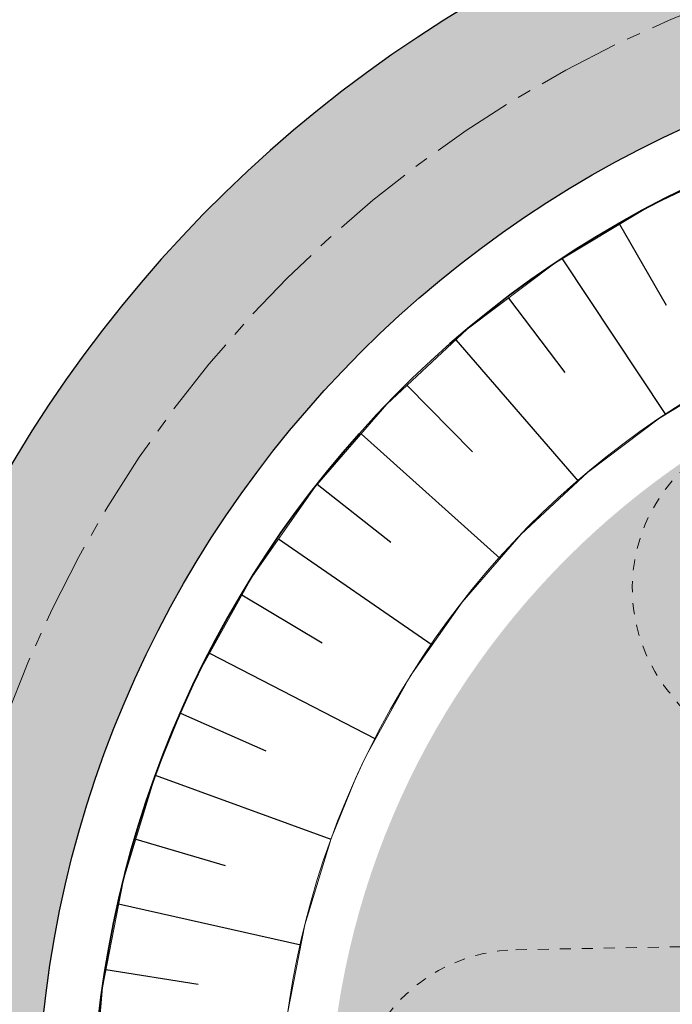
# Model space of a CAD drawing. Header units: metres. Extents: x 0 to 5465380, y 0 to 5925815.
# Tile 70 of 141: x 5463912.54 to 5463918.48, y 5925591.14 to 5925600.1. Entities that reach past the tile are written whole.
import ezdxf

# ---------------------------------------------------------------- set-up
doc = ezdxf.new("R2010")
doc.units = ezdxf.units.M
doc.linetypes.add('CENTER2', pattern=[1.125, 0.75, -0.125, 0.125, -0.125])
doc.linetypes.add('Dashed', pattern=[0.2, 0.1, -0.1])
for name, color, linetype, lineweight in [('$DR - obrzeże 8x30', 34, 'Continuous', 30), ('$DR - osie ścieżek', 7, 'CENTER2', 15), ('$DR - wyp. chodnik', 44, 'Continuous', 5), ('$DR - zał. arch.', 7, 'Continuous', 13), ('0_Nr_Pióra__237', 53, 'Continuous', 50), ('strefa_simba_Nr_Pióra__141', 7, 'Continuous', 0)]:
    doc.layers.add(name, color=color, linetype=linetype, lineweight=lineweight)
for name, color, linetype in [('$DR - wymiary', 7, 'Continuous'), ('AecObjExplode_rys 1_Vport_D5A', 7, 'Continuous'), ('AecObjExplode_rys 3_Vport_DDD', 7, 'Continuous'), ('AecObjExplode_rys 4_Vport_E22', 7, 'Continuous'), ('C-DROGI-KORYTARZE', 7, 'Continuous'), ('C-DZIALKI', 5, 'Continuous')]:
    doc.layers.add(name, color=color, linetype=linetype)
doc.styles.add('ARIAL 2', font='ARIALN.TTF')
doc.dimstyles.new('LINIOWY', dxfattribs={"dimtxt": 0.7, "dimasz": 0.3, "dimexe": 0.3, "dimexo": 0, "dimgap": 0.2, "dimtad": 1, "dimzin": 9, "dimdsep": 46, "dimtxsty": 'ARIAL 2', "dimblk": 'OBLIQUE', "dimcen": 0, "dimdle": 0.2, "dimclrd": 7, "dimclre": 7, "dimclrt": 1, "dimadec": 0, "dimazin": 0, "dimtfac": 1, "dimtofl": 0, "dimtmove": 1, "dimatfit": 3, "dimldrblk": 'OBLIQUE', "dimfxl": 0.3, "dimfxlon": 1, "dimtolj": 1, "dimtzin": 1, "dimarcsym": 0})

# ---------------------------------------------------------------- blocks, each defined once
blk = doc.blocks.new('świetlica_bezrzecze_PB_PZT oczyszczony')
at = {"layer": '0_Nr_Pióra__237', "linetype": 'Continuous'}
blk.add_hatch(color=256, dxfattribs=at).paths.add_polyline_path([(5463915.3526, 5925589.9682, 1), (5463930.1526, 5925589.9682, 1)], flags=0)
at = {"layer": 'strefa_simba_Nr_Pióra__141', "linetype": 'Dashed', "flags": 128}
for points in [[(5463919.2193, 5925593.0453, -0.03585), (5463919.0732, 5925593.2029), (5463918.4439, 5925593.9877, -0.414214), (5463918.6757, 5925596.0963), (5463919.0689, 5925596.4116, -0.414214), (5463921.1775, 5925596.1798), (5463921.8068, 5925595.395, -0.034352), (5463921.9243, 5925595.2259, -0.075777), (5463922.257, 5925594.9199), (5463923.1833, 5925593.7648, -0.414214), (5463922.9515, 5925591.6562), (5463922.4771, 5925591.2758, -0.414214), (5463920.3685, 5925591.5076), (5463919.4423, 5925592.6627, -0.074218)], [(5463917.0555, 5925591.6391), (5463919.5794, 5925591.6842, -0.414214), (5463921.106, 5925590.2113), (5463921.1194, 5925589.4614, -0.414214), (5463919.6465, 5925587.9348), (5463917.1226, 5925587.8897, -0.396062), (5463915.6006, 5925589.2691), (5463915.5826, 5925590.1125, -0.414214)]]:
    blk.add_lwpolyline(points, format="xyb", close=True, dxfattribs=at)
blk = doc.blocks.new('_OBLIQUE')
at = {"color": 0, "linetype": 'ByBlock'}
blk.add_line((-0.5, -0.5), (0.5, 0.5), dxfattribs=at)
blk = doc.blocks.new('*D24')
at = {"layer": '$DR - wymiary', "color": 7, "lineweight": -2, "transparency": 16777216}
for p, q in [((5463932.2806, 5925593.1651), (5463932.0702, 5925593.6692)), ((5463913.4759, 5925585.5854), (5463932.3703, 5925593.4694)), ((5463913.5449, 5925585.9393), (5463913.776, 5925585.3856))]:
    blk.add_line(p, q, dxfattribs=at)
at = {"layer": 'Defpoints', "color": 0, "transparency": 16777216}
for p in [(5463932.1857, 5925593.3924), (5463932.2806, 5925593.1651), (5463913.5325, 5925585.969)]:
    blk.add_point(p, dxfattribs=at)
at = {"layer": '$DR - wymiary', "color": 7, "lineweight": -2, "transparency": 16777216, "xscale": 0.3, "yscale": 0.3, "zscale": 0.3}
for p, rotation in [((5463932.1857, 5925593.3924), 22.6490007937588), ((5463913.6605, 5925585.6624), 202.6490007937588)]:
    blk.add_blockref('_OBLIQUE', p, dxfattribs=dict(at, rotation=rotation))
at = {"layer": '$DR - wymiary', "color": 1, "transparency": 16777216, "insert": (5463922.7084, 5925590.0418), "char_height": 0.7, "attachment_point": 5, "rotation": 22.649, "style": 'ARIAL 2'}
blk.add_mtext('\\A1;20.1', dxfattribs=at)
blk = doc.blocks.new('*D138')
at = {"layer": '$DR - wymiary', "color": 7, "lineweight": -2, "transparency": 16777216}
blk.add_line((5463958.7238, 5925585.3824), (5463958.7238, 5925592.1312), dxfattribs=at)
at = {"layer": 'Defpoints', "color": 0, "transparency": 16777216}
for p in [(5463958.7238, 5925587.769), (5463958.7238, 5925585.3824), (0, 0)]:
    blk.add_point(p, dxfattribs=at)
at = {"layer": '$DR - wymiary', "color": 1, "transparency": 16777216, "insert": (5463958.1664, 5925590.0501), "char_height": 0.7, "attachment_point": 5, "rotation": 90, "style": 'ARIAL 2'}
blk.add_mtext('\\A1;5463958.72', dxfattribs=at)
blk = doc.blocks.new('AecObjExplode_rys 1_Vport_D5A')
at = {"layer": 'C-DROGI-KORYTARZE', "color": 92, "linetype": 'Continuous', "lineweight": 9}
for p, q in [((5463918.2677, 5925598.3996), (5463919.083, 5925598.785)), ((5463917.411, 5925597.8846), (5463918.2677, 5925598.3996)), ((5463916.6128, 5925597.283), (5463917.411, 5925597.8846)), ((5463915.8819, 5925596.6012), (5463916.6128, 5925597.283)), ((5463918.3618, 5925596.4754), (5463919.066, 5925596.8987)), ((5463915.2262, 5925595.8467), (5463915.8819, 5925596.6012)), ((5463917.7057, 5925595.9809), (5463918.3618, 5925596.4754)), ((5463917.1049, 5925595.4204), (5463917.7057, 5925595.9809)), ((5463914.653, 5925595.0278), (5463915.2262, 5925595.8467)), ((5463916.566, 5925594.8003), (5463917.1049, 5925595.4204)), ((5463914.1686, 5925594.1536), (5463914.653, 5925595.0278)), ((5463916.0948, 5925594.1272), (5463916.566, 5925594.8003)), ((5463914.1176, 5925594.0474), (5463914.1686, 5925594.1536)), ((5463915.6966, 5925593.4085), (5463916.0948, 5925594.1272)), ((5463914.0481, 5925593.8968), (5463914.1176, 5925594.0474)), ((5463913.7781, 5925593.2334), (5463914.0481, 5925593.8968)), ((5463915.6547, 5925593.3212), (5463915.6966, 5925593.4085)), ((5463915.5976, 5925593.1975), (5463915.6547, 5925593.3212)), ((5463913.486, 5925592.2775), (5463913.7781, 5925593.2334)), ((5463915.3757, 5925592.6522), (5463915.5976, 5925593.1975)), ((5463915.1355, 5925591.8664), (5463915.3757, 5925592.6522)), ((5463913.2954, 5925591.2963), (5463913.486, 5925592.2775)), ((5463914.9789, 5925591.0599), (5463915.1355, 5925591.8664)), ((5463913.2084, 5925590.3006), (5463913.2954, 5925591.2963))]:
    blk.add_line(p, q, dxfattribs=at)
at = {"layer": 'C-DROGI-KORYTARZE', "color": 54, "linetype": 'Continuous', "lineweight": -3}
for p, q in [((5463917.9986, 5925598.2378, 44.529), (5463918.4217, 5925597.5018, 44.5145)), ((5463917.4773, 5925597.9245, 44.5499), (5463918.4163, 5925596.5082, 44.5)), ((5463916.987, 5925597.565, 44.5705), (5463917.5002, 5925596.8889, 44.5352)), ((5463916.5107, 5925597.1877, 44.591), (5463917.6218, 5925595.9025, 44.5)), ((5463916.0659, 5925596.7728, 44.6112), (5463916.661, 5925596.1671, 44.5556)), ((5463915.6479, 5925596.3319, 44.6312), (5463916.9126, 5925595.1991, 44.5)), ((5463915.2489, 5925595.8728, 44.6512), (5463915.9168, 5925595.3472, 44.5756)), ((5463914.8972, 5925595.3767, 44.6708), (5463916.2956, 5925594.4139, 44.5)), ((5463914.5646, 5925594.8683, 44.6902), (5463915.2934, 5925594.4321, 44.5951)), ((5463914.2698, 5925594.3362, 44.7095), (5463915.7798, 5925593.5587, 44.5)), ((5463914.0044, 5925593.7895, 44.7285), (5463914.783, 5925593.4494, 44.6142)), ((5463913.7758, 5925593.2259, 44.7467), (5463915.3738, 5925592.646, 44.5)), ((5463913.598, 5925592.6441, 44.7629), (5463914.4128, 5925592.406, 44.6314)), ((5463913.4431, 5925592.0567, 44.7782), (5463915.1003, 5925591.6849, 44.5)), ((5463913.3271, 5925591.4596, 44.7921), (5463914.166, 5925591.3269, 44.6461))]:
    blk.add_line(p, q, dxfattribs=at)
at = {"layer": 'C-DZIALKI', "color": 7, "linetype": 'Continuous', "lineweight": 35}
blk.add_arc((5463922.7526, 5925589.9682), 9.55, 293.19706, 291.99712, dxfattribs=at)
at = {"layer": 'C-DZIALKI', "color": 92, "linetype": 'Continuous', "lineweight": 9}
blk.add_arc((5463922.7526, 5925589.9682), 7.85, 293.32699, 291.86718, dxfattribs=at)
blk = doc.blocks.new('AecObjExplode_rys 4_Vport_E22')
at = {"layer": 'C-DROGI-KORYTARZE', "color": 92, "linetype": 'Continuous', "lineweight": 9}
for p, q in [((5463918.2677, 5925598.3996), (5463919.083, 5925598.785)), ((5463917.411, 5925597.8846), (5463918.2677, 5925598.3996)), ((5463916.6128, 5925597.283), (5463917.411, 5925597.8846)), ((5463915.8819, 5925596.6012), (5463916.6128, 5925597.283)), ((5463918.3618, 5925596.4754), (5463919.066, 5925596.8987)), ((5463915.2262, 5925595.8467), (5463915.8819, 5925596.6012)), ((5463917.7057, 5925595.9809), (5463918.3618, 5925596.4754)), ((5463917.1049, 5925595.4204), (5463917.7057, 5925595.9809)), ((5463914.653, 5925595.0278), (5463915.2262, 5925595.8467)), ((5463916.566, 5925594.8003), (5463917.1049, 5925595.4204)), ((5463914.1686, 5925594.1536), (5463914.653, 5925595.0278)), ((5463916.0948, 5925594.1272), (5463916.566, 5925594.8003)), ((5463914.1176, 5925594.0474), (5463914.1686, 5925594.1536)), ((5463915.6966, 5925593.4085), (5463916.0948, 5925594.1272)), ((5463914.0481, 5925593.8968), (5463914.1176, 5925594.0474)), ((5463913.7781, 5925593.2334), (5463914.0481, 5925593.8968)), ((5463915.6547, 5925593.3212), (5463915.6966, 5925593.4085)), ((5463915.5976, 5925593.1975), (5463915.6547, 5925593.3212)), ((5463913.486, 5925592.2775), (5463913.7781, 5925593.2334)), ((5463915.3757, 5925592.6522), (5463915.5976, 5925593.1975)), ((5463915.1355, 5925591.8664), (5463915.3757, 5925592.6522)), ((5463913.2954, 5925591.2963), (5463913.486, 5925592.2775)), ((5463914.9789, 5925591.0599), (5463915.1355, 5925591.8664)), ((5463913.2084, 5925590.3006), (5463913.2954, 5925591.2963))]:
    blk.add_line(p, q, dxfattribs=at)
at = {"layer": 'C-DROGI-KORYTARZE', "color": 54, "linetype": 'Continuous', "lineweight": -3}
for p, q in [((5463917.9986, 5925598.2378, 44.529), (5463918.4217, 5925597.5018, 44.5145)), ((5463917.4773, 5925597.9245, 44.5499), (5463918.4163, 5925596.5082, 44.5)), ((5463916.987, 5925597.565, 44.5705), (5463917.5002, 5925596.8889, 44.5352)), ((5463916.5107, 5925597.1877, 44.591), (5463917.6218, 5925595.9025, 44.5)), ((5463916.0659, 5925596.7728, 44.6112), (5463916.661, 5925596.1671, 44.5556)), ((5463915.6479, 5925596.3319, 44.6312), (5463916.9126, 5925595.1991, 44.5)), ((5463915.2489, 5925595.8728, 44.6512), (5463915.9168, 5925595.3472, 44.5756)), ((5463914.8972, 5925595.3767, 44.6708), (5463916.2956, 5925594.4139, 44.5)), ((5463914.5646, 5925594.8683, 44.6902), (5463915.2934, 5925594.4321, 44.5951)), ((5463914.2698, 5925594.3362, 44.7095), (5463915.7798, 5925593.5587, 44.5)), ((5463914.0044, 5925593.7895, 44.7285), (5463914.783, 5925593.4494, 44.6142)), ((5463913.7758, 5925593.2259, 44.7467), (5463915.3738, 5925592.646, 44.5)), ((5463913.598, 5925592.6441, 44.7629), (5463914.4128, 5925592.406, 44.6314)), ((5463913.4431, 5925592.0567, 44.7782), (5463915.1003, 5925591.6849, 44.5)), ((5463913.3271, 5925591.4596, 44.7921), (5463914.166, 5925591.3269, 44.6461))]:
    blk.add_line(p, q, dxfattribs=at)
at = {"layer": 'C-DZIALKI', "color": 7, "linetype": 'Continuous', "lineweight": 35}
blk.add_arc((5463922.7526, 5925589.9682), 9.55, 293.19706, 291.99712, dxfattribs=at)
at = {"layer": 'C-DZIALKI', "color": 92, "linetype": 'Continuous', "lineweight": 9}
blk.add_arc((5463922.7526, 5925589.9682), 7.85, 293.32699, 291.86718, dxfattribs=at)
blk = doc.blocks.new('AecObjExplode_rys 3_Vport_DDD')
at = {"layer": 'C-DROGI-KORYTARZE', "color": 92, "linetype": 'Continuous', "lineweight": 9}
for p, q in [((5463918.2677, 5925598.3996), (5463919.083, 5925598.785)), ((5463917.411, 5925597.8846), (5463918.2677, 5925598.3996)), ((5463916.6128, 5925597.283), (5463917.411, 5925597.8846)), ((5463915.8819, 5925596.6012), (5463916.6128, 5925597.283)), ((5463918.3618, 5925596.4754), (5463919.066, 5925596.8987)), ((5463915.2262, 5925595.8467), (5463915.8819, 5925596.6012)), ((5463917.7057, 5925595.9809), (5463918.3618, 5925596.4754)), ((5463917.1049, 5925595.4204), (5463917.7057, 5925595.9809)), ((5463914.653, 5925595.0278), (5463915.2262, 5925595.8467)), ((5463916.566, 5925594.8003), (5463917.1049, 5925595.4204)), ((5463914.1686, 5925594.1536), (5463914.653, 5925595.0278)), ((5463916.0948, 5925594.1272), (5463916.566, 5925594.8003)), ((5463914.1176, 5925594.0474), (5463914.1686, 5925594.1536)), ((5463915.6966, 5925593.4085), (5463916.0948, 5925594.1272)), ((5463914.0481, 5925593.8968), (5463914.1176, 5925594.0474)), ((5463913.7781, 5925593.2334), (5463914.0481, 5925593.8968)), ((5463915.6547, 5925593.3212), (5463915.6966, 5925593.4085)), ((5463915.5976, 5925593.1975), (5463915.6547, 5925593.3212)), ((5463913.486, 5925592.2775), (5463913.7781, 5925593.2334)), ((5463915.3757, 5925592.6522), (5463915.5976, 5925593.1975)), ((5463915.1355, 5925591.8664), (5463915.3757, 5925592.6522)), ((5463913.2954, 5925591.2963), (5463913.486, 5925592.2775)), ((5463914.9789, 5925591.0599), (5463915.1355, 5925591.8664)), ((5463913.2084, 5925590.3006), (5463913.2954, 5925591.2963))]:
    blk.add_line(p, q, dxfattribs=at)
at = {"layer": 'C-DROGI-KORYTARZE', "color": 54, "linetype": 'Continuous', "lineweight": -3}
for p, q in [((5463917.9986, 5925598.2378, 44.529), (5463918.4217, 5925597.5018, 44.5145)), ((5463917.4773, 5925597.9245, 44.5499), (5463918.4163, 5925596.5082, 44.5)), ((5463916.987, 5925597.565, 44.5705), (5463917.5002, 5925596.8889, 44.5352)), ((5463916.5107, 5925597.1877, 44.591), (5463917.6218, 5925595.9025, 44.5)), ((5463916.0659, 5925596.7728, 44.6112), (5463916.661, 5925596.1671, 44.5556)), ((5463915.6479, 5925596.3319, 44.6312), (5463916.9126, 5925595.1991, 44.5)), ((5463915.2489, 5925595.8728, 44.6512), (5463915.9168, 5925595.3472, 44.5756)), ((5463914.8972, 5925595.3767, 44.6708), (5463916.2956, 5925594.4139, 44.5)), ((5463914.5646, 5925594.8683, 44.6902), (5463915.2934, 5925594.4321, 44.5951)), ((5463914.2698, 5925594.3362, 44.7095), (5463915.7798, 5925593.5587, 44.5)), ((5463914.0044, 5925593.7895, 44.7285), (5463914.783, 5925593.4494, 44.6142)), ((5463913.7758, 5925593.2259, 44.7467), (5463915.3738, 5925592.646, 44.5)), ((5463913.598, 5925592.6441, 44.7629), (5463914.4128, 5925592.406, 44.6314)), ((5463913.4431, 5925592.0567, 44.7782), (5463915.1003, 5925591.6849, 44.5)), ((5463913.3271, 5925591.4596, 44.7921), (5463914.166, 5925591.3269, 44.6461))]:
    blk.add_line(p, q, dxfattribs=at)
at = {"layer": 'C-DZIALKI', "color": 7, "linetype": 'Continuous', "lineweight": 35}
blk.add_arc((5463922.7526, 5925589.9682), 9.55, 293.19706, 291.99712, dxfattribs=at)
at = {"layer": 'C-DZIALKI', "color": 92, "linetype": 'Continuous', "lineweight": 9}
blk.add_arc((5463922.7526, 5925589.9682), 7.85, 293.32699, 291.86718, dxfattribs=at)

msp = doc.modelspace()

# ---------------------------------------------------------------- hatches: boundary and pattern name
at = {"layer": '$DR - wyp. chodnik'}
h = msp.add_hatch(dxfattribs=at)
h.set_pattern_fill('AR-SAND', color=256, scale=0.01)
h.set_pattern_definition([(37.5, (500, 0), (-0.01600031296, 0.48941323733), [0, -0.38608, 0, -0.4318, 0, -0.41275]), (7.5, (500, 0), (0.44952328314, 0.71682510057), [0, -0.20828, 0, -0.34798, 0, -0.13335]), (327.5, (499.6876, 0), (0.790992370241, 0.001437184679), [0, -0.127, 0, -0.4572, 0, -0.5969]), (317.5, (499.6876, 0), (0.76355645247, 0.22292932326), [0, -0.0635, 0, -0.29972, 0, -0.3429])])
h.paths.add_polyline_path([(5463958.8105, 5925573.4327, 1.284126), (5463952.9708, 5925595.8564), (5463945.622, 5925613.6297), (5463944.1434, 5925613.0183), (5463946.3701, 5925607.633, 0.194771), (5463934.3696, 5925592.7698, 0.959366), (5463910.9435, 5925588.1387, 1.531072), (5463902.4059, 5925567.9885), (5463893.5586, 5925564.3062, 0.384254), (5463887.7642, 5925552.0835), (5463862.2308, 5925541.4564), (5463863.153, 5925539.2407), (5463888.6367, 5925549.847), (5463903.6693, 5925513.7282), (5463903.0805, 5925513.225), (5463904.3799, 5925511.7046), (5463904.5952, 5925511.8886), (5463910.657, 5925504.0093), (5463924.3987, 5925502.7172), (5463924.1622, 5925500.2111), (5463926.5516, 5925499.9856), (5463926.7881, 5925502.4925), (5463940.5482, 5925501.1987), (5463939.7585, 5925492.7996), (5463941.7496, 5925492.6117), (5463945.8891, 5925536.6373, 1.642027), (5463958.1775, 5925553.9552)])
h.paths.add_polyline_path([(5463914.3681, 5925570.5842, -0.565703), (5463929.5462, 5925559.3952), (5463926.1293, 5925523.1864), (5463905.587, 5925514.8461), (5463890.146, 5925551.946, -0.414214), (5463894.404, 5925562.2751)], flags=16)
h.paths.add_polyline_path([(5463892.2021, 5925579.9375, -1), (5463912.3021, 5925579.9375, -1)], flags=16)
h.paths.add_polyline_path([(5463910.6214, 5925571.4078, 0.241691), (5463914.0612, 5925581.7668, 0.332), (5463928.1411, 5925579.3021), (5463928.3939, 5925578.8047)], flags=16)
h.paths.add_polyline_path([(5463921.7089, 5925573.6394), (5463929.3936, 5925576.8378), (5463944.8086, 5925546.5095), (5463940.7354, 5925503.1899), (5463926.976, 5925504.4837), (5463932.1653, 5925559.4754, 0.382129)], flags=16)
h.paths.add_polyline_path([(5463912.7026, 5925589.9682, -1), (5463932.8026, 5925589.9682, -1)], flags=16)
h.paths.add_polyline_path([(5463929.8499, 5925580.3541, 0.111618), (5463933.2951, 5925584.3417, 0.375671), (5463956.3742, 5925560.0411), (5463956.1801, 5925554.0683, 0.258572), (5463946.2038, 5925548.1784)], flags=16)
h.paths.add_polyline_path([(5463947.1013, 5925605.8646), (5463951.6024, 5925594.9786, 0.663307), (5463956.8144, 5925573.5859), (5463956.436, 5925561.9438, -0.732242)], flags=16)
h.paths.add_polyline_path([(5463948.6738, 5925585.3824, -1), (5463968.7738, 5925585.3824, -1)], flags=16)
h.paths.add_polyline_path([(5463956.1182, 5925552.1652), (5463955.9232, 5925546.1654, 8.05786), (5463957.9179, 5925545.9676), (5463958.1153, 5925552.043, -20.041857)], flags=16)
h.paths.add_polyline_path([(5463926.1264, 5925521.0267), (5463924.5866, 5925504.7083), (5463911.7112, 5925505.919), (5463906.2857, 5925512.9713)], flags=16)

# ---------------------------------------------------------------- linework, layer by layer
at = {"layer": '$DR - obrzeże 8x30', "flags": 128}
msp.add_lwpolyline([(5463944.1434, 5925613.0183), (5463946.3701, 5925607.633, 0.194771), (5463934.3696, 5925592.7698, 0.959366), (5463910.9435, 5925588.1387, 1.531072), (5463902.4059, 5925567.9885), (5463893.5586, 5925564.3062, 0.384254), (5463887.7642, 5925552.0835), (5463852.9271, 5925537.5843)], format="xyb", dxfattribs=at)
at = {"layer": '$DR - obrzeże 8x30'}
msp.add_circle((5463922.7526, 5925589.9682), 10.05, dxfattribs=at)
at = {"layer": '$DR - osie ścieżek'}
msp.add_circle((5463922.7526, 5925589.9682), 11, dxfattribs=at)

# ---------------------------------------------------------------- block references
at = {"layer": '$DR - zał. arch.'}
msp.add_blockref('świetlica_bezrzecze_PB_PZT oczyszczony', (0, 0), dxfattribs=at)
at = {"layer": 'AecObjExplode_rys 1_Vport_D5A'}
msp.add_blockref('AecObjExplode_rys 1_Vport_D5A', (0, 0), dxfattribs=at)
at = {"layer": 'AecObjExplode_rys 3_Vport_DDD'}
msp.add_blockref('AecObjExplode_rys 3_Vport_DDD', (0, 0), dxfattribs=at)
at = {"layer": 'AecObjExplode_rys 4_Vport_E22'}
msp.add_blockref('AecObjExplode_rys 4_Vport_E22', (0, 0), dxfattribs=at)

# ---------------------------------------------------------------- dimensions: what is measured, and where the dimension line sits
at = {"layer": '$DR - wymiary'}
dim = msp.add_linear_dim(base=(5463932.1857, 5925593.3924), p1=(5463913.5325, 5925585.969), p2=(5463932.2806, 5925593.1651), angle=202.649, dimstyle='LINIOWY', override={"dimdec": 1}, dxfattribs=at)
dim.commit()
dim.dimension.update_dxf_attribs({"geometry": '*D24', "text_midpoint": (5463922.7084, 5925590.0418)})
dim = msp.add_ordinate_dim(feature_location=(5463958.7238358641, 5925585.3823891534), offset=(0, 2.3865630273), dtype=1, origin=(0, 0), dimstyle='LINIOWY', override={"dimfxlon": 0}, dxfattribs=at)
dim.commit()
dim.dimension.update_dxf_attribs({"geometry": '*D138', "text_midpoint": (5463958.1664347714, 5925590.0500913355)})

doc.saveas('drawing.dxf')
